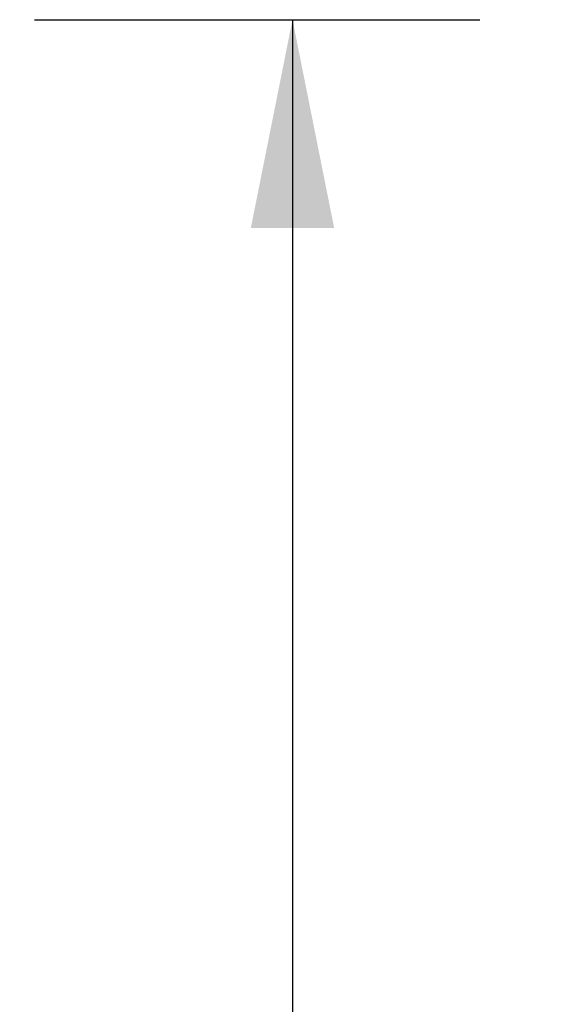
# Model space of a CAD drawing. Header units: inches. Extents: x 0 to 183, y 0 to 118.
# Tile 41 of 80: x 86.71 to 89.53, y 73.78 to 78.87. Entities that reach past the tile are written whole.
import ezdxf

# ---------------------------------------------------------------- set-up
doc = ezdxf.new("R2010")
doc.units = ezdxf.units.IN
doc.header["$LTSCALE"] = 10.065561
doc.header["$MEASUREMENT"] = 0
doc.layers.get('0').update_dxf_attribs({"linetype": 'CONTINUOUS'})
doc.layers.add('DIMENSIONS', color=7, linetype='CONTINUOUS')
doc.styles.get("Standard").update_dxf_attribs({"font": 'arial.ttf'})
doc.dimstyles.new('DIMSTYLE_1', dxfattribs={"dimtxt": 0.807398, "dimasz": 1.076531, "dimexe": 0.09, "dimexo": 0.07, "dimgap": 0.0375, "dimtad": 0, "dimtih": 1, "dimtoh": 1, "dimzin": 4, "dimdsep": 46, "dimtxsty": 'Standard', "dimblk": '_FILLED', "dimblk1": '_FILLED', "dimblk2": '_FILLED', "dimcen": 0.09, "dimadec": 3, "dimazin": 1, "dimtfac": 1, "dimtdec": 3, "dimtofl": 0, "dimtmove": 0, "dimatfit": 3, "dimldrblk": '_FILLED', "dimfxl": 0, "dimtolj": 1, "dimtzin": 4, "dimarcsym": 0})

# ---------------------------------------------------------------- blocks, each defined once
blk = doc.blocks.new('_FILLED')
at = {"color": 0, "linetype": 'ByBlock'}
blk.add_solid([(0, 0), (-1, 0.2), (-1, -0.2)], dxfattribs=at)
blk = doc.blocks.new('*D12')
at = {"layer": 'DIMENSIONS', "color": 2, "linetype": 'Continuous'}
for p, q in [((86.7864, 78.8703), (89.0888, 78.8703)), ((88.1199, 78.8703), (88.1199, 62.4277)), ((88.1199, 44.3703), (88.1199, 60.8129)), ((86.7864, 44.3703), (89.0888, 44.3703))]:
    blk.add_line(p, q, dxfattribs=at)
at = {"layer": 'DIMENSIONS', "color": 2, "linetype": 'Continuous', "xscale": 1.0765306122, "yscale": 1.0765306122, "zscale": 1.0765306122}
for p, rotation in [((88.1199, 78.8703), 90), ((88.1199, 44.3703), 270)]:
    blk.add_blockref('_FILLED', p, dxfattribs=dict(at, rotation=rotation))
at = {"layer": 'DIMENSIONS', "color": 2, "linetype": 'Continuous', "insert": (88.1199, 62.024), "char_height": 0.8074, "width": 2.821391, "attachment_point": 2, "line_spacing_factor": 0.9}
blk.add_mtext('34.50', dxfattribs=at)

msp = doc.modelspace()

# ---------------------------------------------------------------- dimensions: what is measured, and where the dimension line sits
at = {"layer": 'DIMENSIONS', "color": 2, "linetype": 'Continuous'}
dim = msp.add_linear_dim(base=(88.1199, 44.3703), p1=(86.7164, 78.8703), p2=(86.7164, 44.3703), angle=270, dimstyle='DIMSTYLE_1', dxfattribs=at)
dim.commit()
dim.dimension.update_dxf_attribs({"geometry": '*D12', "text_midpoint": (88.1182, 61.6158), "dimtype": 160})

doc.saveas('drawing.dxf')
